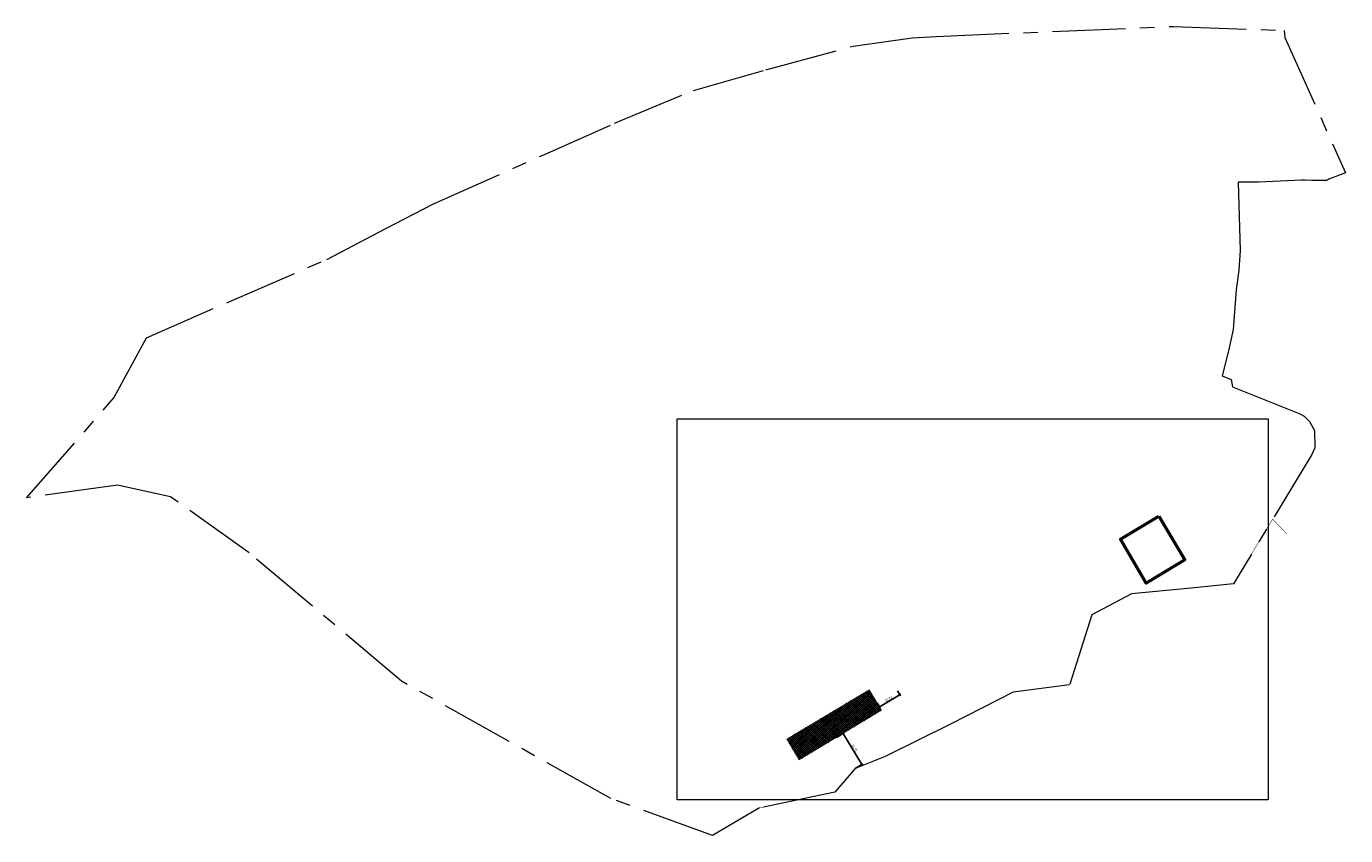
# Model space of a CAD drawing. Header units: millimetres. Extents: x 162 to 1168, y -23 to 396.
# Tile 1 of 2: x 162 to 737, y 43 to 396. Entities that reach past the tile are written whole.
import ezdxf

# ---------------------------------------------------------------- set-up
doc = ezdxf.new("R2010")
doc.units = ezdxf.units.MM
doc.linetypes.add('CENTER', pattern=[50.8, 31.75, -6.35, 6.35, -6.35])
doc.layers.get('Defpoints').update_dxf_attribs({"color": 11, "lineweight": 13})
for name, color, linetype, lineweight in [('A_budynek hatch', 153, 'Continuous', 5), ('A_budynek obrys', 172, 'Continuous', 50), ('A_granica działki', 104, 'CENTER', 15), ('A_wymiary', 8, 'Continuous', 13), ('EGB_Budynek', 7, 'Continuous', 50)]:
    doc.layers.add(name, color=color, linetype=linetype, lineweight=lineweight)
doc.layers.add('A_MAPA', color=252, linetype='Continuous', lineweight=15, transparency=0.5)
doc.styles.add('T2_500_m', font='ARIALN.TTF', dxfattribs={"height": 1})
doc.dimstyles.new('1_500_m', dxfattribs={"dimtxt": 1, "dimasz": 0.5, "dimexe": 0.5, "dimexo": 0, "dimgap": 0.5, "dimtad": 1, "dimdec": 1, "dimrnd": 0.5, "dimzin": 4, "dimdsep": 46, "dimtxsty": 'T2_500_m', "dimblk1": 'ARCHTICK', "dimblk2": 'ARCHTICK', "dimsah": 1, "dimcen": 0.5, "dimdle": 0.5, "dimclrd": 256, "dimclre": 256, "dimclrt": 4, "dimadec": 0, "dimazin": 0, "dimtfac": 0.75, "dimtdec": 1, "dimtmove": 2, "dimatfit": 3, "dimfxl": 1, "dimtvp": 0.75, "dimtolj": 1, "dimtzin": 12, "dimarcsym": 0})
picture_1 = doc.add_image_def('image1.jpg', size_in_pixel=(1539, 993))

# ---------------------------------------------------------------- blocks, each defined once
blk = doc.blocks.new('_ArchTick')
at = {"color": 0, "linetype": 'ByBlock', "const_width": 0.15}
blk.add_lwpolyline([(-0.5, -0.5), (0.5, 0.5)], dxfattribs=at)
blk = doc.blocks.new('*D18')
at = {"layer": 'A_wymiary', "lineweight": -2, "transparency": 16777216}
for p, q in [((515.25, 86.28), (518.53, 88.25)), ((526.49, 74.08), (517.84, 88.42)), ((523.39, 72.79), (526.66, 74.77))]:
    blk.add_line(p, q, dxfattribs=at)
at = {"layer": 'Defpoints', "color": 0, "transparency": 16777216}
for p in [(515.25, 86.28), (518.1, 87.99), (523.39, 72.79)]:
    blk.add_point(p, dxfattribs=at)
at = {"layer": 'A_wymiary', "lineweight": -2, "transparency": 16777216, "xscale": 0.5, "yscale": 0.5, "zscale": 0.5}
for p, rotation in [((518.1, 87.99), 121.103012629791), ((526.23, 74.51), 301.103012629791)]:
    blk.add_blockref('_ArchTick', p, dxfattribs=dict(at, rotation=rotation))
at = {"layer": 'A_wymiary', "color": 4, "transparency": 16777216, "insert": (523.03, 81.77), "char_height": 1, "attachment_point": 5, "rotation": 301.10301, "style": 'T2_500_m'}
blk.add_mtext('\\A1;15.75', dxfattribs=at)
blk = doc.blocks.new('*D19')
at = {"layer": 'A_wymiary', "lineweight": -2, "transparency": 16777216}
for p, q in [((543.2, 105.04), (533.57, 99.28)), ((541.74, 106.52), (543.03, 104.36)), ((532.96, 101.28), (534.26, 99.11))]:
    blk.add_line(p, q, dxfattribs=at)
at = {"layer": 'Defpoints', "color": 0, "transparency": 16777216}
for p in [(541.74, 106.52), (532.96, 101.28), (534, 99.54)]:
    blk.add_point(p, dxfattribs=at)
at = {"layer": 'A_wymiary', "lineweight": -2, "transparency": 16777216, "xscale": 0.5, "yscale": 0.5, "zscale": 0.5}
for p, rotation in [((542.78, 104.79), 30.87070403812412), ((534, 99.54), 210.8707040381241)]:
    blk.add_blockref('_ArchTick', p, dxfattribs=dict(at, rotation=rotation))
at = {"layer": 'A_wymiary', "color": 4, "transparency": 16777216, "insert": (537.87, 103.03), "char_height": 1, "attachment_point": 5, "rotation": 30.8707, "style": 'T2_500_m'}
blk.add_mtext('\\A1;10.22', dxfattribs=at)

msp = doc.modelspace()

# ---------------------------------------------------------------- hatches: boundary and pattern name
at = {"layer": 'A_budynek hatch'}
h = msp.add_hatch(dxfattribs=at)
h.set_pattern_fill('ANSI37', color=256, scale=0.2, style=0)
edge = h.paths.add_edge_path()
edge.add_line((493.474, 85.501), (529.515, 107.046))
edge.add_line((529.515, 107.046), (534.86, 98.105))
edge.add_line((534.86, 98.105), (498.963, 76.448))
edge.add_line((498.963, 76.448), (493.531, 85.535))

# ---------------------------------------------------------------- linework, layer by layer
at = {"layer": 'A_budynek obrys', "const_width": 0.25}
msp.add_lwpolyline([(493.474, 85.501), (529.515, 107.046), (534.86, 98.105), (498.963, 76.448), (493.531, 85.535)], dxfattribs=at)
at = {"layer": 'A_granica działki', "const_width": 0.2}
msp.add_lwpolyline([(461.209, 43.592), (481.679, 55.522), (514.459, 62.462), (523.389, 72.792), (536.479, 77.992), (564.809, 92.022), (592.099, 105.912), (616.739, 109.202), (626.479, 139.662), (643.659, 148.782), (669.619, 151.262), (688.049, 153.142), (705.159, 181.312), (711.176, 175.037)], dxfattribs=at)
at = {"layer": 'A_granica działki'}
msp.add_polyline3d([(626.479, 139.662, 0), (616.739, 109.202, 0), (592.099, 105.912, 0), (564.809, 92.022, 0), (536.479, 77.992, 0), (523.389, 72.792, 0), (514.459, 62.462, 0), (481.679, 55.522, 0), (461.209, 43.592, 0), (416.939, 59.672, 0), (325.869, 110.742, 0), (259.519, 166.612, 0), (225.219, 191.102, 0), (202.099, 196.182, 0), (162.479, 190.592, 0), (200.629, 234.142, 0), (214.799, 260.252, 0), (250.099, 275.722, 0), (293.349, 294.472, 0), (319.019, 307.892, 0), (339.519, 318.532, 0), (387.759, 340.032, 0), (418.609, 353.802, 0), (452.929, 367.982, 0), (484.409, 377.022, 0), (522.439, 387.292, 0), (548.119, 390.902, 0), (558.559, 391.592, 0), (661.959, 395.932, 0), (710.099, 394.172, 0), (710.469, 391.062, 0), (736.919, 332.122, 0), (729.669, 329.442, 0), (728.699, 328.852, 0), (722.149, 328.782, 0), (719.239, 328.892, 0), (717.739, 328.892, 0), (699.059, 328.102, 0), (690.139, 328.062, 0), (690.979, 298.292, 0), (690.379, 289.712, 0), (689.949, 286.572, 0), (689.199, 281.122, 0), (687.919, 263.892, 0), (685.969, 254.662, 0), (683.119, 243.742, 0), (687.149, 242.202, 0), (687.639, 238.952, 0), (716.639, 227.322, 0), (718.899, 226.222, 0), (721.139, 223.902, 0), (723.389, 219.932, 0), (723.449, 212.362, 0), (722.269, 209.482, 0), (688.049, 153.142, 0), (669.619, 151.262, 0), (643.659, 148.782, 0)], close=True, dxfattribs=at)
at = {"layer": 'EGB_Budynek', "linetype": 'Continuous', "lineweight": 50}
msp.add_polyline3d([(655.579, 182.572, 0), (666.869, 163.562, 0), (664.059, 161.882, 0), (650.059, 153.482, 0), (638.849, 172.672, 0)], close=True, dxfattribs=at)

# ---------------------------------------------------------------- dimensions: what is measured, and where the dimension line sits
at = {"layer": 'A_wymiary'}
for p1, p2, distance, picture, middle in [((541.737, 106.523), (532.963, 101.278), 2.024, '*D19', (537.87, 103.031)), ((523.389, 72.792), (515.254, 86.277), -3.322, '*D18', (523.031, 81.772))]:
    dim = msp.add_aligned_dim(p1=p1, p2=p2, distance=distance, dimstyle='1_500_m', override={"dimdec": 2, "dimrnd": 0, "dimtdec": 2, "dimfxl": 35, "dimfxlon": 1}, dxfattribs=at)
    dim.commit()
    dim.dimension.update_dxf_attribs({"geometry": picture, "text_midpoint": middle})

# ---------------------------------------------------------------- pictures from other files: only their frames are drawn
at = {"layer": 'A_MAPA'}
image = msp.add_image(picture_1, insert=(445.911, 59.01), size_in_units=(257.306, 166.02), dxfattribs=at)
image.dxf.flags = 7

doc.saveas('drawing.dxf')
